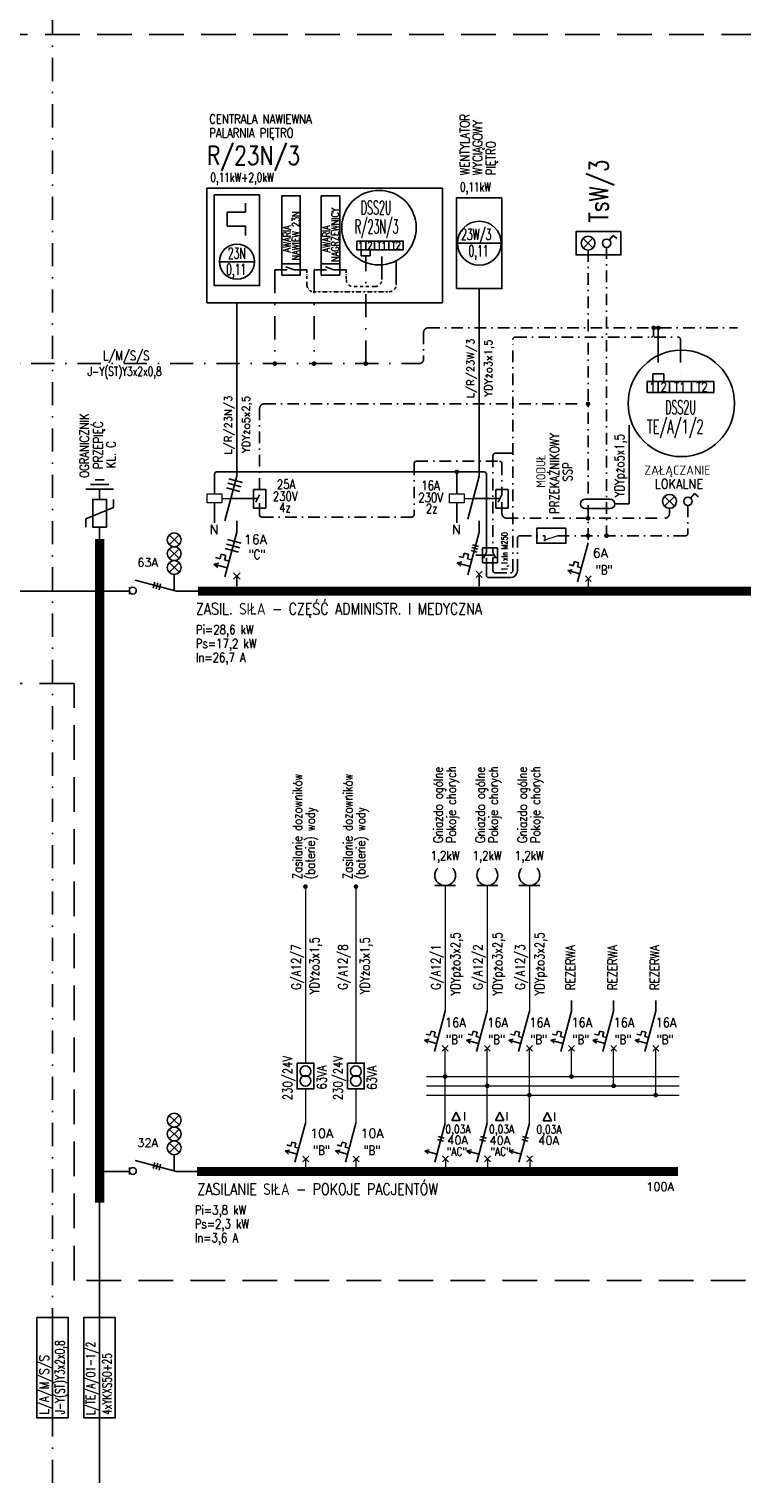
# Model space of a CAD drawing. Header units: inches. Extents: x -145354 to -97635, y 38777 to 78670.
# Tile 227 of 231: x -117689 to -116147, y 63060 to 66202. Entities that reach past the tile are written whole.
import ezdxf

# ---------------------------------------------------------------- set-up
doc = ezdxf.new("R2010")
doc.units = ezdxf.units.IN
doc.header["$MEASUREMENT"] = 0
for name, pattern in [('DASHDOT2', [12.7, 6.35, -3.175, 0, -3.175]), ('DASHDOTX2', [2, 1, -0.5, 0, -0.5]), ('HIDDEN', [0.375, 0.25, -0.125]), ('HIDDEN2', [0.1875, 0.125, -0.0625])]:
    doc.linetypes.add(name, pattern=pattern)
doc.layers.add('E-35', color=6, linetype='Continuous', lineweight=25)
for name, color, linetype in [('E35', 6, 'Continuous'), ('E50', 3, 'Continuous'), ('E_OPIS_MOCE', 6, 'Continuous')]:
    doc.layers.add(name, color=color, linetype=linetype)
doc.styles.add('ROMANS', font='romans', dxfattribs={"width": 0.85})

msp = doc.modelspace()

# ---------------------------------------------------------------- linework, layer by layer
at = {"layer": 'E-35', "ltscale": 25}
for p, q in [((-116970.34, 65724.84), (-116970.34, 65711.96)), ((-116951.14, 65724.84), (-116951.14, 65711.96)), ((-116970.34, 65711.96), (-116951.14, 65711.96)), ((-116340.15, 65440.62), (-116340.15, 65456.72)), ((-116340.15, 65456.72), (-116316.15, 65456.72)), ((-116316.15, 65440.62), (-116316.15, 65456.72))]:
    msp.add_line(p, q, dxfattribs=at)
at = {"layer": 'E-35', "linetype": 'DASHDOTX2', "ltscale": 0.3}
msp.add_line((-116910.07, 65634.45), (-117072.83, 65634.45), dxfattribs=at)
at = {"layer": 'E-35', "linetype": 'DASHDOTX2', "ltscale": 25}
for p, q in [((-116666.13, 65263.01), (-116666.13, 65195.7)), ((-117190.15, 65152.17), (-117190.15, 65180.61))]:
    msp.add_line(p, q, dxfattribs=at)
at = {"layer": 'E-35'}
for centre, radius in [((-116932.04, 65772.99), 80.55), ((-116278.31, 65393.04), 115.06)]:
    msp.add_circle(centre, radius, dxfattribs=at)
at = {"layer": 'E35', "linetype": 'HIDDEN', "ltscale": 300}
for p, q in [((-119679.28, 66190.75), (-113552.17, 66190.75)), ((-117591.51, 64787.55), (-119679.28, 64787.55)), ((-117591.51, 63497.42), (-117591.51, 64787.55)), ((-113552.17, 63497.42), (-117591.51, 63497.42))]:
    msp.add_line(p, q, dxfattribs=at)
at = {"layer": 'E35', "ltscale": 0.25}
for p, q in [((-117220.6, 65806.16), (-117220.6, 65826.16)), ((-117260.6, 65776.16), (-117260.6, 65806.16)), ((-117260.6, 65806.16), (-117220.6, 65806.16)), ((-117220.6, 65776.16), (-117260.6, 65776.16)), ((-117220.6, 65776.16), (-117220.6, 65756.16)), ((-116762.62, 65739.41), (-116667.7, 65739.41)), ((-117277.14, 65699.38), (-117201.21, 65699.38))]:
    msp.add_line(p, q, dxfattribs=at)
at = {"layer": 'E35'}
for p, q in [((-116490.73, 65749.83), (-116469.2, 65728.98)), ((-116490.56, 65728.81), (-116469.37, 65750)), ((-117114.97, 65681.7), (-117133.21, 65688.21)), ((-117029.83, 65681.7), (-117048.08, 65688.21)), ((-117130.39, 65681.7), (-117157.53, 65681.7)), ((-117087.83, 65681.7), (-117114.97, 65681.7)), ((-117045.26, 65681.7), (-117072.4, 65681.7)), ((-117002.69, 65681.7), (-117029.83, 65681.7)), ((-117556.08, 65217.84), (-117516.08, 65217.84)), ((-117546.08, 65227.84), (-117526.08, 65227.84)), ((-117230.13, 65212.68), (-117259.11, 65220.45)), ((-117227.54, 65222.34), (-117256.52, 65230.11)), ((-117566.16, 65207.84), (-117506.16, 65207.84)), ((-117536.16, 65185.63), (-117536.16, 65207.84)), ((-117506.08, 65185.63), (-117506.08, 65167.84)), ((-117232.72, 65203.02), (-117261.69, 65210.79)), ((-117252.38, 65187.59), (-117194.09, 65187.59)), ((-116728.36, 65187.59), (-116670.08, 65187.59)), ((-116314.76, 65191.86), (-116293.24, 65171.01)), ((-116314.59, 65170.84), (-116293.4, 65192.03)), ((-117566.24, 65143.43), (-117506.08, 65167.84)), ((-117566.24, 65125.63), (-117566.24, 65143.43)), ((-117536.16, 65099.84), (-117536.16, 65125.63)), ((-117385.59, 65108.68), (-117364.07, 65087.82)), ((-117385.43, 65087.66), (-117364.24, 65108.85)), ((-117232.97, 65081.25), (-117261.95, 65089.02)), ((-117230.38, 65090.91), (-117259.36, 65098.68)), ((-116729.75, 65087.52), (-116716.78, 65084.05)), ((-117385.59, 65078.81), (-117364.07, 65057.95)), ((-117385.43, 65057.79), (-117364.24, 65078.98)), ((-117285.24, 65060.03), (-117275.58, 65057.44)), ((-117275.58, 65057.44), (-117272.99, 65067.1)), ((-117272.99, 65067.1), (-117263.34, 65064.51)), ((-117272.99, 65067.1), (-117263.34, 65064.51)), ((-117263.34, 65064.51), (-117265.92, 65054.85)), ((-117265.92, 65054.85), (-117256.26, 65052.26)), ((-117235.56, 65071.59), (-117264.53, 65079.36)), ((-116759.39, 65062.23), (-116750.12, 65059.74)), ((-116750.12, 65059.74), (-116747.64, 65069.02)), ((-116747.64, 65069.02), (-116738.36, 65066.53)), ((-116747.64, 65069.02), (-116738.36, 65066.53)), ((-116738.36, 65066.53), (-116740.85, 65057.26)), ((-116740.85, 65057.26), (-116731.57, 65054.77)), ((-116733.07, 65075.13), (-116720.1, 65071.66)), ((-116731.41, 65081.33), (-116718.44, 65077.85)), ((-116722.76, 65065.24), (-116682.44, 65065.24)), ((-117385.59, 65048.94), (-117364.07, 65028.09)), ((-117385.43, 65027.92), (-117364.24, 65049.11)), ((-117374.83, 64988.56), (-117374.83, 65023.53)), ((-117289.12, 65045.54), (-117278.17, 65047.78)), ((-117289.12, 65045.54), (-117280.76, 65038.12)), ((-117260.15, 65037.77), (-117289.12, 65045.54)), ((-117246.51, 65012.98), (-117232.37, 65027.12)), ((-117246.51, 65027.12), (-117232.37, 65012.98)), ((-116763.12, 65048.32), (-116752.6, 65050.47)), ((-116735.3, 65040.87), (-116763.12, 65048.32)), ((-116763.12, 65048.32), (-116755.09, 65041.2)), ((-116722.21, 65030.64), (-116708.64, 65017.06)), ((-116722.21, 65017.06), (-116708.64, 65030.64)), ((-116722.21, 65030.64), (-116708.64, 65017.06)), ((-116722.21, 65017.06), (-116708.64, 65030.64)), ((-116524.04, 65031.64), (-116514.19, 65033.65)), ((-116524.04, 65031.64), (-116516.52, 65024.96)), ((-116497.96, 65024.65), (-116524.04, 65031.64)), ((-116520.55, 65044.68), (-116511.86, 65042.35)), ((-116511.86, 65042.35), (-116509.53, 65051.04)), ((-116509.53, 65051.04), (-116500.83, 65048.71)), ((-116500.83, 65048.71), (-116503.16, 65040.02)), ((-116503.16, 65040.02), (-116494.47, 65037.69)), ((-117471.89, 64981.07), (-117471.89, 64996.06)), ((-117416.58, 65006.7), (-117420.05, 64993.73)), ((-117410.38, 65005.04), (-117413.86, 64992.07)), ((-117404.19, 65003.38), (-117407.66, 64990.41)), ((-116485.69, 65020.57), (-116472.97, 65007.85)), ((-116485.69, 65007.85), (-116472.97, 65020.57)), ((-116811.48, 64350.68), (-116766.48, 64350.68)), ((-116720.4, 64350.68), (-116675.4, 64350.68)), ((-116629.32, 64350.68), (-116584.32, 64350.68)), ((-116833.7, 64016.53), (-116823.84, 64018.54)), ((-116830.21, 64029.57), (-116821.51, 64027.24)), ((-116821.51, 64027.24), (-116819.18, 64035.93)), ((-116819.18, 64035.93), (-116810.49, 64033.6)), ((-116810.49, 64033.6), (-116812.82, 64024.91)), ((-116812.82, 64024.91), (-116804.13, 64022.58)), ((-116742.62, 64016.53), (-116732.76, 64018.54)), ((-116739.12, 64029.57), (-116730.43, 64027.24)), ((-116730.43, 64027.24), (-116728.1, 64035.93)), ((-116728.1, 64035.93), (-116719.41, 64033.6)), ((-116719.41, 64033.6), (-116721.74, 64024.91)), ((-116721.74, 64024.91), (-116713.04, 64022.58)), ((-116651.54, 64016.53), (-116641.68, 64018.54)), ((-116648.04, 64029.57), (-116639.35, 64027.24)), ((-116639.35, 64027.24), (-116637.02, 64035.93)), ((-116637.02, 64035.93), (-116628.33, 64033.6)), ((-116628.33, 64033.6), (-116630.66, 64024.91)), ((-116630.66, 64024.91), (-116621.96, 64022.58)), ((-116560.46, 64016.53), (-116550.6, 64018.54)), ((-116556.96, 64029.57), (-116548.27, 64027.24)), ((-116548.27, 64027.24), (-116545.94, 64035.93)), ((-116545.94, 64035.93), (-116537.25, 64033.6)), ((-116537.25, 64033.6), (-116539.58, 64024.91)), ((-116539.58, 64024.91), (-116530.88, 64022.58)), ((-116469.38, 64016.53), (-116459.52, 64018.54)), ((-116465.88, 64029.57), (-116457.19, 64027.24)), ((-116457.19, 64027.24), (-116454.86, 64035.93)), ((-116454.86, 64035.93), (-116446.17, 64033.6)), ((-116446.17, 64033.6), (-116448.5, 64024.91)), ((-116448.5, 64024.91), (-116439.8, 64022.58)), ((-116378.3, 64016.53), (-116368.44, 64018.54)), ((-116374.8, 64029.57), (-116366.11, 64027.24)), ((-116366.11, 64027.24), (-116363.78, 64035.93)), ((-116363.78, 64035.93), (-116355.09, 64033.6)), ((-116355.09, 64033.6), (-116357.42, 64024.91)), ((-116357.42, 64024.91), (-116348.72, 64022.58)), ((-116833.7, 64016.53), (-116826.17, 64009.85)), ((-116807.62, 64009.54), (-116833.7, 64016.53)), ((-116795.35, 64005.46), (-116782.62, 63992.73)), ((-116795.35, 63992.73), (-116782.62, 64005.46)), ((-116742.62, 64016.53), (-116735.09, 64009.85)), ((-116716.54, 64009.54), (-116742.62, 64016.53)), ((-116704.27, 64005.46), (-116691.54, 63992.73)), ((-116704.27, 63992.73), (-116691.54, 64005.46)), ((-116651.54, 64016.53), (-116644.01, 64009.85)), ((-116625.46, 64009.54), (-116651.54, 64016.53)), ((-116613.19, 64005.46), (-116600.46, 63992.73)), ((-116613.19, 63992.73), (-116600.46, 64005.46)), ((-116560.46, 64016.53), (-116552.93, 64009.85)), ((-116534.38, 64009.54), (-116560.46, 64016.53)), ((-116522.11, 64005.46), (-116509.38, 63992.73)), ((-116522.11, 63992.73), (-116509.38, 64005.46)), ((-116469.38, 64016.53), (-116461.85, 64009.85)), ((-116443.3, 64009.54), (-116469.38, 64016.53)), ((-116431.03, 64005.46), (-116418.3, 63992.73)), ((-116431.03, 63992.73), (-116418.3, 64005.46)), ((-116378.3, 64016.53), (-116370.77, 64009.85)), ((-116352.22, 64009.54), (-116378.3, 64016.53)), ((-116339.94, 64005.46), (-116327.22, 63992.73)), ((-116339.94, 63992.73), (-116327.22, 64005.46)), ((-116765.24, 63860.87), (-116774.24, 63842.87)), ((-116756.24, 63842.87), (-116765.24, 63860.87)), ((-116670.88, 63860.87), (-116679.88, 63842.87)), ((-116661.88, 63842.87), (-116670.88, 63860.87)), ((-116568.38, 63860.48), (-116577.38, 63842.48)), ((-116559.38, 63842.48), (-116568.38, 63860.48)), ((-117385.59, 63854.13), (-117364.07, 63833.27)), ((-117385.43, 63833.11), (-117364.24, 63854.3)), ((-116774.24, 63842.87), (-116756.24, 63842.87)), ((-116679.88, 63842.87), (-116661.88, 63842.87)), ((-116577.38, 63842.48), (-116559.38, 63842.48)), ((-117385.59, 63824.26), (-117364.07, 63803.41)), ((-117385.43, 63803.24), (-117364.24, 63824.43)), ((-116805.46, 63802.03), (-116792.49, 63798.56)), ((-116803.8, 63808.23), (-116790.83, 63804.75)), ((-116714.38, 63802.03), (-116701.41, 63798.56)), ((-116712.72, 63808.23), (-116699.75, 63804.75)), ((-116623.3, 63802.03), (-116610.33, 63798.56)), ((-116621.63, 63808.23), (-116608.67, 63804.75)), ((-117385.59, 63794.4), (-117364.07, 63773.54)), ((-117385.43, 63773.37), (-117364.24, 63794.56)), ((-117374.83, 63734.02), (-117374.83, 63768.98)), ((-117135.16, 63777.09), (-117125.3, 63779.11)), ((-117135.16, 63777.09), (-117127.63, 63770.41)), ((-117109.08, 63770.1), (-117135.16, 63777.09)), ((-117131.67, 63790.13), (-117122.97, 63787.8)), ((-117122.97, 63787.8), (-117120.64, 63796.49)), ((-117120.64, 63796.49), (-117111.95, 63794.16)), ((-117111.95, 63794.16), (-117114.28, 63785.47)), ((-117114.28, 63785.47), (-117105.59, 63783.14)), ((-117096.81, 63766.03), (-117084.08, 63753.3)), ((-117096.81, 63753.3), (-117084.08, 63766.03)), ((-117026.13, 63777.09), (-117016.27, 63779.11)), ((-117026.13, 63777.09), (-117018.6, 63770.41)), ((-117000.05, 63770.1), (-117026.13, 63777.09)), ((-117022.63, 63790.13), (-117013.94, 63787.8)), ((-117013.94, 63787.8), (-117011.61, 63796.49)), ((-117011.61, 63796.49), (-117002.92, 63794.16)), ((-117002.92, 63794.16), (-117005.25, 63785.47)), ((-117005.25, 63785.47), (-116996.55, 63783.14)), ((-116987.78, 63766.03), (-116975.05, 63753.3)), ((-116987.78, 63753.3), (-116975.05, 63766.03)), ((-116833.06, 63777.39), (-116823.21, 63779.41)), ((-116833.06, 63777.39), (-116825.54, 63770.72)), ((-116806.98, 63770.4), (-116833.06, 63777.39)), ((-116794.71, 63766.33), (-116781.99, 63753.6)), ((-116794.71, 63753.6), (-116781.99, 63766.33)), ((-116741.98, 63777.39), (-116732.13, 63779.41)), ((-116741.98, 63777.39), (-116734.45, 63770.72)), ((-116715.9, 63770.4), (-116741.98, 63777.39)), ((-116703.63, 63766.33), (-116690.9, 63753.6)), ((-116703.63, 63753.6), (-116690.9, 63766.33)), ((-116650.9, 63777.39), (-116641.04, 63779.41)), ((-116624.82, 63770.4), (-116650.9, 63777.39)), ((-116650.9, 63777.39), (-116643.37, 63770.72)), ((-116612.55, 63766.33), (-116599.82, 63753.6)), ((-116612.55, 63753.6), (-116599.82, 63766.33)), ((-117471.89, 63726.52), (-117471.89, 63741.51)), ((-117416.58, 63752.15), (-117420.05, 63739.19)), ((-117410.38, 63750.49), (-117413.86, 63737.53)), ((-117404.19, 63748.83), (-117407.66, 63735.87))]:
    msp.add_line(p, q, dxfattribs=at)
at = {"layer": 'E35', "linetype": 'Continuous', "ltscale": 100}
for p, q in [((-116434.09, 65746.21), (-116425.43, 65756.25)), ((-116417.44, 65749.36), (-116425.43, 65756.25)), ((-116390.9, 65345.86), (-116390.9, 65175.86)), ((-116680.59, 65285.2), (-116647.56, 65285.2)), ((-117282.75, 65245.2), (-116704.62, 65245.2)), ((-116763.73, 65197.32), (-116763.73, 65245.2)), ((-117287.75, 65197.32), (-117287.75, 65240.2)), ((-116486.28, 65185.86), (-116432.14, 65185.86)), ((-116258.12, 65188.24), (-116249.46, 65198.28)), ((-116241.47, 65191.39), (-116249.46, 65198.28)), ((-117287.75, 65177.86), (-117287.75, 65134.97)), ((-116763.73, 65177.86), (-116763.73, 65134.97)), ((-116486.28, 65165.86), (-116432.14, 65165.86)), ((-116390.9, 65175.86), (-116422.14, 65175.86)), ((-116694.62, 65016.66), (-116647.56, 65016.66))]:
    msp.add_line(p, q, dxfattribs=at)
at = {"layer": 'E35', "color": 3}
for p, q in [((-117239.44, 65235.89), (-117265.32, 65139.29)), ((-116715.42, 65235.89), (-116740.27, 65143.16)), ((-117239.44, 65115.05), (-117265.32, 65018.46)), ((-116715.42, 65115.05), (-116740.27, 65022.32)), ((-116479.97, 65091.82), (-116502.62, 65007.26)), ((-117369.77, 64987.21), (-117459.4, 65011.22)), ((-116788.98, 64079.08), (-116812.28, 63992.15)), ((-116697.9, 64079.08), (-116721.2, 63992.15)), ((-116606.82, 64079.08), (-116630.12, 63992.15)), ((-116515.74, 64079.08), (-116539.04, 63992.15)), ((-116424.66, 64079.08), (-116447.96, 63992.15)), ((-116333.58, 64079.08), (-116356.87, 63992.15)), ((-117091.08, 63837.28), (-117113.74, 63752.71)), ((-116982.05, 63837.28), (-117004.71, 63752.71)), ((-116788.98, 63837.58), (-116811.64, 63753.02)), ((-116697.9, 63837.58), (-116720.56, 63753.02)), ((-116606.82, 63837.58), (-116629.48, 63753.02)), ((-117369.77, 63732.66), (-117459.4, 63756.67))]:
    msp.add_line(p, q, dxfattribs=at)
at = {"layer": 'E35', "ltscale": 60}
for p, q in [((-116699.62, 65240.2), (-116699.62, 65071.73)), ((-117190.15, 65195.48), (-117198.15, 65179.48)), ((-116666.13, 65195.48), (-116674.13, 65179.48)), ((-116699.62, 65071.55), (-116706.02, 65058.75)), ((-116699.62, 65021.66), (-116699.62, 65058.93)), ((-116685.59, 65071.55), (-116679.19, 65058.75)), ((-116685.59, 65059.66), (-116677.01, 65059.66)), ((-116685.59, 65031.66), (-116685.59, 65059.48))]:
    msp.add_line(p, q, dxfattribs=at)
at = {"layer": 'E35', "linetype": 'Continuous', "lineweight": 0}
for p, q in [((-117271.75, 65187.59), (-117252.38, 65187.59)), ((-116747.74, 65187.59), (-116728.36, 65187.59)), ((-116545.51, 65107.17), (-116576.27, 65097.03)), ((-116573.36, 65107.17), (-116573.36, 65094.99)), ((-116829.4, 63937.96), (-116283.14, 63937.96)), ((-116829.4, 63917.96), (-116283.14, 63917.96)), ((-116829.4, 63897.96), (-116283.14, 63897.96)), ((-116788.35, 63759.97), (-116788.35, 63732.66)), ((-116697.27, 63759.97), (-116697.27, 63732.66)), ((-116606.19, 63759.97), (-116606.19, 63732.66))]:
    msp.add_line(p, q, dxfattribs=at)
at = {"layer": 'E35'}
for points in [[(-117304.3, 65858.29), (-116794.87, 65858.29), (-116794.87, 65610.57), (-117304.3, 65610.57)], [(-117142.04, 65670.52), (-117142.04, 65841.97), (-117102.19, 65841.97), (-117102.19, 65670.52)], [(-117056.91, 65670.52), (-117056.91, 65841.97), (-117017.06, 65841.97), (-117017.06, 65670.52)], [(-116979.93, 65744.04), (-116960.73, 65744.04), (-116960.73, 65724.84), (-116979.93, 65724.84)], [(-116960.73, 65744.04), (-116941.53, 65744.04), (-116941.53, 65724.84), (-116960.73, 65724.84)], [(-116941.53, 65744.04), (-116910.56, 65744.04), (-116910.56, 65724.84), (-116941.53, 65724.84)], [(-116910.56, 65744.04), (-116879.58, 65744.04), (-116879.58, 65724.84), (-116910.56, 65724.84)], [(-117102.19, 65694.8), (-117142.04, 65694.8), (-117142.04, 65670.52), (-117102.19, 65670.52)], [(-117017.06, 65694.8), (-117056.91, 65694.8), (-117056.91, 65670.52), (-117017.06, 65670.52)], [(-116352.15, 65416.62), (-116328.15, 65416.62), (-116328.15, 65440.62), (-116352.15, 65440.62)], [(-116328.15, 65416.62), (-116304.15, 65416.62), (-116304.15, 65440.62), (-116328.15, 65440.62)], [(-116304.15, 65416.62), (-116256.15, 65416.62), (-116256.15, 65440.62), (-116304.15, 65440.62)], [(-116256.15, 65416.62), (-116208.15, 65416.62), (-116208.15, 65440.62), (-116256.15, 65440.62)], [(-117521.16, 65125.63), (-117551.16, 65125.63), (-117551.16, 65185.63), (-117521.16, 65185.63)]]:
    msp.add_lwpolyline(points, close=True, dxfattribs=at)
at = {"layer": 'E35', "ltscale": 0.25}
for points in [[(-117288.48, 65647.66), (-117288.48, 65843.82), (-117190.4, 65843.82), (-117190.4, 65647.66)], [(-116764.47, 65641.32), (-116764.47, 65837.48), (-116666.38, 65837.48), (-116666.38, 65641.32)]]:
    msp.add_lwpolyline(points, close=True, dxfattribs=at)
at = {"layer": 'E35', "linetype": 'Continuous', "ltscale": 100}
msp.add_lwpolyline([(-116408.84, 65764.69), (-116408.84, 65714.12), (-116505.71, 65714.12), (-116505.71, 65764.69)], close=True, dxfattribs=at)
at = {"layer": 'E35', "const_width": 5}
for points in [[(-117160.03, 65479.09, 1), (-117155.03, 65479.09, 1)], [(-117074.9, 65479.09, 1), (-117069.9, 65479.09, 1)], [(-116963.24, 65479.09, 1), (-116958.24, 65479.09, 1)]]:
    msp.add_lwpolyline(points, format="xyb", close=True, dxfattribs=at)
at = {"layer": 'E35', "linetype": 'Continuous', "ltscale": 100, "const_width": 5}
for points in [[(-116482.47, 65392.14, 1), (-116477.47, 65392.14, 1)], [(-116766.23, 65245.2, 1), (-116761.23, 65245.2, 1)], [(-116482.47, 65144.89, 1), (-116477.47, 65144.89, 1)], [(-116482.47, 65107.17, 1), (-116477.47, 65107.17, 1)], [(-116442.47, 65107.17, 1), (-116437.47, 65107.17, 1)]]:
    msp.add_lwpolyline(points, format="xyb", close=True, dxfattribs=at)
at = {"layer": 'E35', "linetype": 'Continuous', "lineweight": 0}
for points in [[(-117271.75, 65177.86), (-117303.75, 65177.86), (-117303.75, 65197.32), (-117271.75, 65197.32)], [(-116747.74, 65177.86), (-116779.73, 65177.86), (-116779.73, 65197.32), (-116747.74, 65197.32)]]:
    msp.add_lwpolyline(points, close=True, dxfattribs=at)
at = {"layer": 'E35', "ltscale": 60}
for points in [[(-117176.95, 65206.95), (-117203.3, 65206.95), (-117203.3, 65166.95), (-117176.95, 65166.95)], [(-116652.93, 65206.95), (-116679.28, 65206.95), (-116679.28, 65166.95), (-116652.93, 65166.95)], [(-116527.83, 65123.38), (-116591.09, 65123.38), (-116591.09, 65090.96), (-116527.83, 65090.96)], [(-116708.01, 65080.73), (-116675.93, 65080.73), (-116675.93, 65048.73), (-116708.01, 65048.73)]]:
    msp.add_lwpolyline(points, close=True, dxfattribs=at)
at = {"layer": 'E35', "ltscale": 0.5}
for points in [[(-117109.03, 63967.05), (-117073.13, 63967.05), (-117073.13, 63911.11), (-117109.03, 63911.11)], [(-117000, 63967.05), (-116964.1, 63967.05), (-116964.1, 63911.11), (-117000, 63911.11)]]:
    msp.add_lwpolyline(points, close=True, dxfattribs=at)
at = {"layer": 'E35', "linetype": 'Continuous'}
for points in [[(-117637.88, 63200.11), (-117671.78, 63200.11), (-117671.78, 63417.02), (-117637.88, 63417.02)], [(-117603.97, 63200.11), (-117637.88, 63200.11), (-117637.88, 63417.02), (-117603.97, 63417.02)], [(-117570.06, 63417.02), (-117536.16, 63417.02), (-117536.16, 63200.11), (-117570.06, 63200.11)], [(-117536.16, 63417.02), (-117502.25, 63417.02), (-117502.25, 63200.11), (-117536.16, 63200.11)]]:
    msp.add_lwpolyline(points, close=True, dxfattribs=at)
at = {"layer": 'E35', "ltscale": 0.25}
for centre, radius in [((-116715.16, 65739.41), 47.46), ((-117239.18, 65699.38), 37.97)]:
    msp.add_circle(centre, radius, dxfattribs=at)
at = {"layer": 'E35'}
for centre, radius in [((-116479.97, 65739.41), 14.98), ((-116439.97, 65739.41), 8.99), ((-116304, 65181.44), 14.98), ((-116264, 65181.44), 8.99), ((-117374.83, 65098.25), 14.98), ((-117374.83, 65068.38), 14.98), ((-117374.83, 65038.51), 14.98), ((-117464.4, 64988.56), 7.49), ((-117374.83, 63843.7), 14.98), ((-117374.83, 63813.84), 14.98), ((-117374.83, 63783.97), 14.98), ((-117464.4, 63734.02), 7.49)]:
    msp.add_circle(centre, radius, dxfattribs=at)
at = {"layer": 'E35', "ltscale": 0.5}
for centre in [(-117091.08, 63949.39), (-116982.05, 63949.39), (-117091.08, 63928.77), (-116982.05, 63928.77)]:
    msp.add_circle(centre, 11.61, dxfattribs=at)
at = {"layer": 'E35', "linetype": 'Continuous', "ltscale": 60}
for centre, start, end in [((-116680.59, 65280.2), 90, 180), ((-116704.62, 65240.2), 0, 90)]:
    msp.add_arc(centre, 5, start, end, dxfattribs=at)
at = {"layer": 'E35', "linetype": 'Continuous', "ltscale": 100}
for centre, radius, start, end in [((-116647.56, 65290.2), 5, 270, 0), ((-117282.75, 65240.2), 5, 90, 180), ((-116851.33, 65263.01), 5, 90, 180), ((-116486.28, 65175.86), 10, 90, 270), ((-116432.14, 65175.86), 10, 270, 90), ((-117185.15, 65152.17), 5, 180, 270), ((-116680.59, 65031.66), 5, 180, 270), ((-116694.62, 65021.66), 5, 180, 270)]:
    msp.add_arc(centre, radius, start, end, dxfattribs=at)
at = {"layer": 'E35', "linetype": 'Continuous', "ltscale": 25}
msp.add_arc((-116671.13, 65263.01), 5, 0, 90, dxfattribs=at)
at = {"layer": 'E35', "linetype": 'Continuous', "ltscale": 50}
for radius in [5, 15]:
    msp.add_arc((-116647.56, 65031.66), radius, 270, 0, dxfattribs=at)
at = {"layer": 'E35'}
for centre in [(-116788.98, 64373.18), (-116697.9, 64373.18), (-116606.82, 64373.18)]:
    msp.add_arc(centre, 22.5, 136.04622, 43.95378, dxfattribs=at)
at = {"layer": 'E50', "color": 6, "linetype": 'DASHDOTX2', "ltscale": 50}
for p, q in [((-117637.88, 66440.19), (-117637.88, 63417.02)), ((-116926.04, 65660.63), (-116926.04, 65724.84)), ((-116895.07, 65649.45), (-116895.07, 65724.84)), ((-116960.74, 65479.09), (-116960.74, 65711.96)), ((-117157.53, 65681.7), (-117157.53, 65479.09)), ((-117072.4, 65681.7), (-117072.4, 65479.09)), ((-116280.15, 65531.5), (-116280.15, 65440.62)), ((-119485.77, 65479.09), (-116845.51, 65479.09)), ((-117637.88, 63059.56), (-117637.88, 63200.11))]:
    msp.add_line(p, q, dxfattribs=at)
at = {"layer": 'E50', "color": 6, "linetype": 'DASHDOTX2', "ltscale": 25}
for p, q in [((-116479.97, 65724.42), (-116479.97, 65091.82)), ((-116439.97, 65730.41), (-116439.97, 65107.17)), ((-116835.51, 65546.5), (-116835.51, 65489.09)), ((-116825.51, 65556.5), (-116156.83, 65556.5)), ((-116642.56, 65031.66), (-116642.56, 65531.5)), ((-116637.56, 65536.5), (-116285.15, 65536.5)), ((-117190.15, 65382.14), (-117190.15, 65195.7)), ((-117180.15, 65392.14), (-116479.97, 65392.14)), ((-116685.59, 65280.2), (-116685.59, 65071.55)), ((-116856.33, 65263.01), (-116856.33, 65152.17)), ((-116851.33, 65268.01), (-116671.13, 65268.01)), ((-116666.13, 65154.89), (-116666.13, 65180.61)), ((-116304, 65166.45), (-116304, 65154.89)), ((-116264, 65172.44), (-116264, 65112.17)), ((-117185.15, 65147.17), (-116861.33, 65147.17)), ((-116656.13, 65144.89), (-116314, 65144.89)), ((-116632.56, 65031.66), (-116632.56, 65102.17)), ((-116627.56, 65107.17), (-116573.36, 65107.17)), ((-116545.51, 65107.17), (-116269, 65107.17)), ((-116680.59, 65026.66), (-116647.56, 65026.66))]:
    msp.add_line(p, q, dxfattribs=at)
at = {"layer": 'E50', "color": 6, "linetype": 'DASHDOT2'}
for p, q in [((-117087.83, 65681.7), (-117087.83, 65649.45)), ((-117002.69, 65681.7), (-117002.69, 65660.63)), ((-116941.04, 65645.63), (-116987.69, 65645.63))]:
    msp.add_line(p, q, dxfattribs=at)
at = {"layer": 'E50'}
for p, q in [((-116715.42, 65235.89), (-116715.42, 65641.32)), ((-117239.44, 65235.89), (-117239.44, 65610.57)), ((-117239.44, 65115.05), (-117239.44, 65139.29)), ((-116715.42, 65115.05), (-116715.42, 65139.29)), ((-116715.42, 64997.69), (-116715.42, 65023.85)), ((-116715.42, 65023.85), (-116715.42, 64997.69)), ((-117239.44, 65020.05), (-117239.44, 64997.69)), ((-117471.89, 64987.21), (-117800.48, 64987.21)), ((-117536.16, 64987.21), (-117536.16, 63417.02)), ((-116596.26, 64987.21), (-117369.77, 64987.21)), ((-117471.89, 63732.66), (-117536.16, 63732.66)), ((-117271.68, 63732.66), (-117369.77, 63732.66)), ((-117536.16, 63596.95), (-117536.16, 63525.82)), ((-117536.16, 63200.11), (-117536.16, 63059.56))]:
    msp.add_line(p, q, dxfattribs=at)
at = {"layer": 'E50', "color": 6, "linetype": 'DASHDOTX2', "ltscale": 75}
for p, q in [((-116338.15, 65556.5), (-116338.15, 65541.5)), ((-116328.15, 65556.5), (-116328.15, 65456.72))]:
    msp.add_line(p, q, dxfattribs=at)
at = {"layer": 'E50', "linetype": 'Continuous', "lineweight": 0}
for p, q in [((-116479.33, 64987.21), (-116479.33, 65014.21)), ((-117091.08, 64348.6), (-117091.08, 63967.05)), ((-116982.05, 64348.6), (-116982.05, 63967.05)), ((-116788.98, 64350.68), (-116788.98, 64079.08)), ((-116697.9, 64350.68), (-116697.9, 64079.08)), ((-116606.82, 64350.68), (-116606.82, 64079.08)), ((-116788.98, 63937.96), (-116788.98, 63999.1)), ((-116697.9, 63937.96), (-116697.9, 63999.1)), ((-116606.82, 63897.96), (-116606.82, 63999.1)), ((-116515.74, 63937.96), (-116515.74, 63999.1)), ((-116424.66, 63917.96), (-116424.66, 63999.1)), ((-116333.58, 63897.96), (-116333.58, 63999.1)), ((-116788.98, 63837.58), (-116788.98, 63938.24)), ((-116697.9, 63837.58), (-116697.9, 63937.96)), ((-117091.08, 63911.11), (-117091.08, 63837.28)), ((-116982.05, 63911.11), (-116982.05, 63837.28)), ((-116606.82, 63837.58), (-116606.82, 63898.24)), ((-117090.45, 63732.66), (-117090.45, 63759.66)), ((-116981.41, 63732.66), (-116981.41, 63759.66))]:
    msp.add_line(p, q, dxfattribs=at)
at = {"layer": 'E50', "color": 6}
for p, q in [((-116515.74, 64079.08), (-116515.74, 64102.28)), ((-116424.66, 64079.08), (-116424.66, 64102.28)), ((-116333.58, 64079.08), (-116333.58, 64102.28))]:
    msp.add_line(p, q, dxfattribs=at)
at = {"layer": 'E50', "linetype": 'Continuous', "const_width": 5}
for points in [[(-116340.65, 65556.5, 1), (-116335.65, 65556.5, 1)], [(-116330.65, 65556.5, 1), (-116325.65, 65556.5, 1)], [(-117093.58, 64348.6, 1), (-117088.58, 64348.6, 1)], [(-116984.55, 64348.6, 1), (-116979.55, 64348.6, 1)], [(-116791.48, 63937.96, 1), (-116786.48, 63937.96, 1)], [(-116700.4, 63917.96, 1), (-116695.4, 63917.96, 1)], [(-116518.24, 63937.96, 1), (-116513.24, 63937.96, 1)], [(-116427.16, 63917.96, 1), (-116422.16, 63917.96, 1)], [(-116609.32, 63897.96, 1), (-116604.32, 63897.96, 1)], [(-116336.08, 63897.96, 1), (-116331.08, 63897.96, 1)]]:
    msp.add_lwpolyline(points, format="xyb", close=True, dxfattribs=at)
at = {"layer": 'E50', "ltscale": 60, "const_width": 20}
for points in [[(-117536.16, 65099.84), (-117536.16, 63665.35)], [(-117323.17, 64987.21), (-113573.45, 64987.21)], [(-117325.67, 63732.66), (-116285.13, 63732.66)]]:
    msp.add_lwpolyline(points, dxfattribs=at)
at = {"layer": 'E50'}
for points, const_width in [([(-117531.16, 64987.21, -1), (-117541.16, 64987.21, -1)], 10), ([(-117318.4, 64988.56, 1), (-117313.4, 64988.56, 1)], 5)]:
    msp.add_lwpolyline(points, format="xyb", close=True, dxfattribs=dict(at, const_width=const_width))
at = {"layer": 'E50', "color": 6, "linetype": 'DASHDOT2'}
for centre, start, end in [((-116987.69, 65660.63), 180, 270), ((-116941.04, 65660.63), 270, 360), ((-117072.83, 65649.45), 180, 270), ((-116910.07, 65649.45), 270, 360)]:
    msp.add_arc(centre, 15, start, end, dxfattribs=at)
at = {"layer": 'E50', "color": 6, "linetype": 'DASHDOTX2', "ltscale": 25}
for centre, radius, start, end in [((-116825.51, 65546.5), 10, 90, 180), ((-116637.56, 65531.5), 5, 90, 180), ((-116343.15, 65541.5), 5, 270, 0), ((-117180.15, 65382.14), 10, 90, 180), ((-116861.33, 65152.17), 5, 270, 0), ((-116656.13, 65154.89), 10, 180, 270), ((-116314, 65154.89), 10, 270, 0), ((-116627.56, 65102.17), 5, 90, 180), ((-116269, 65112.17), 5, 270, 0)]:
    msp.add_arc(centre, radius, start, end, dxfattribs=at)
at = {"layer": 'E50', "color": 6, "linetype": 'DASHDOTX2', "ltscale": 50}
for centre, radius, start, end in [((-116285.15, 65531.5), 5, 0, 90), ((-116845.51, 65489.09), 10, 270, 360)]:
    msp.add_arc(centre, radius, start, end, dxfattribs=at)

# ---------------------------------------------------------------- texts
at = {"layer": 'E35', "color": 2, "style": 'ROMANS', "width": 0.8}
for s, p in [('CENTRALA NAWIEWNA', (-117299.09, 65997.89)), ('PALARNIA PIĘTRO', (-117299.09, 65967.76))]:
    msp.add_text(s, height=20, dxfattribs=at).set_placement(p)
for s, p in [('WENTYLATOR', (-116736.68, 65886.4)), ('WYCIĄGOWY', (-116709.02, 65886.4)), ('PIĘTRO', (-116680.2, 65886.4)), ('Zasilanie dozowników', (-117098.39, 64364.86)), ('Zasilanie dozowników', (-116989.36, 64364.86)), ('Gniazdo ogólne', (-116794.37, 64442.94)), ('Pokoje chorych', (-116765.91, 64442.94)), ('Gniazdo ogólne', (-116703.29, 64442.94)), ('Pokoje chorych', (-116674.83, 64442.94)), ('Gniazdo ogólne', (-116612.21, 64442.94)), ('Pokoje chorych', (-116583.75, 64442.94)), ('(baterie) wody', (-117070.66, 64364.86)), ('(baterie) wody', (-116961.63, 64364.86))]:
    msp.add_text(s, height=20, rotation=90, dxfattribs=at).set_placement(p)
at = {"layer": 'E35', "color": 3, "style": 'ROMANS', "width": 0.8}
for s, height, p in [('R/23N/3', 40, (-117304.19, 65909.05)), ('ZASIL. SIŁA - CZĘŚĆ ADMINISTR. I MEDYCZNA', 25, (-117328.03, 64936.63)), ('ZASILANIE SIŁA - POKOJE PACJENTÓW', 25, (-117324.82, 63682.08))]:
    msp.add_text(s, height=height, dxfattribs=at).set_placement(p)
at = {"layer": 'E35', "style": 'ROMANS'}
for s, height, width, p in [('0,11kW+2,0kW', 20, 0.7, (-117296.64, 65871.78)), ('0,11kW', 20, 0.7, (-116756.8, 65850.97)), ('23W/3', 24, 0.6, (-116754.44, 65746.42)), ('23N', 24, 0.6, (-117258.79, 65705.57)), ('1', 16, 0.8, (-116977.49, 65726.55)), ('2', 16, 0.8, (-116956.95, 65726.55)), ('T1', 16, 0.8, (-116935.81, 65726.55)), ('T2', 16, 0.8, (-116904.84, 65726.55)), ('0,11', 24, 0.6, (-116738.52, 65710.88)), ('0,11', 24, 0.6, (-117262.54, 65670.85)), ('L/M/S/S', 20, 0.8, (-117528.99, 65486.54)), ('J-Y(ST)Y3x2x0,8', 20, 0.7, (-117561.93, 65452.4)), ('1', 20, 0.8, (-116347.42, 65418.49)), ('2', 20, 0.8, (-116323.42, 65418.49)), ('T1', 20, 0.8, (-116293.89, 65418.49)), ('T2', 20, 0.8, (-116245.89, 65418.49)), ('ZAŁĄCZANIE', 20, 0.9, (-116358.5, 65238.77)), ('25A', 20, 0.8, (-117152.86, 65208.43)), ('16A', 20, 0.8, (-116840.54, 65205.68)), ('LOKALNE', 20, 0.9, (-116336, 65209.25)), ('230V', 20, 0.8, (-117161.56, 65182.4)), ('230V', 20, 0.8, (-116847.06, 65179.66)), ('4z', 20, 0.8, (-117148.13, 65158)), ('2z', 20, 0.8, (-116830.7, 65155.98)), ('"C"', 20, 0.8, (-117213.98, 65056.64)), ('"B"', 20, 0.8, (-116463.53, 65023.18)), ('1,2kW', 20, 0.8, (-116820.63, 64405.44)), ('1,2kW', 20, 0.8, (-116729.55, 64405.44)), ('1,2kW', 20, 0.8, (-116638.47, 64405.44)), ('16A', 20, 0.9, (-116789.17, 64044.66)), ('16A', 20, 0.9, (-116698.09, 64044.66)), ('16A', 20, 0.9, (-116607.01, 64044.66)), ('16A', 20, 0.9, (-116515.93, 64044.66)), ('16A', 20, 0.9, (-116424.85, 64044.66)), ('16A', 20, 0.9, (-116333.76, 64044.66)), ('"B"', 20, 0.8, (-116787.12, 64008.07)), ('"B"', 20, 0.8, (-116696.04, 64008.07)), ('"B"', 20, 0.8, (-116604.96, 64008.07)), ('"B"', 20, 0.8, (-116513.88, 64008.07)), ('"B"', 20, 0.8, (-116422.8, 64008.07)), ('"B"', 20, 0.8, (-116331.72, 64008.07)), ('0,03A', 18, 0.8, (-116788.44, 63815.37)), ('0,03A', 18, 0.8, (-116694.08, 63815.37)), ('0,03A', 18, 0.8, (-116591.59, 63814.98)), ('"B"', 20, 0.8, (-117074.64, 63768.63)), ('"B"', 20, 0.8, (-116965.61, 63768.63)), ('"AC"', 18, 0.8, (-116785.41, 63766.96)), ('"AC"', 18, 0.8, (-116691.04, 63766.96))]:
    msp.add_text(s, height=height, dxfattribs=dict(at, width=width)).set_placement(p)
for s, height, width, p in [('NAGRZEWNICY', 16, 0.8, (-117018.93, 65699.17)), ('AWARIA', 16, 0.8, (-117123.01, 65719.72)), ('NAWIEW 23N', 16, 0.8, (-117104.07, 65702.48)), ('AWARIA', 16, 0.8, (-117037.88, 65719.72)), ('YDYpżo5x1,5', 20, 0.8, (-116401.92, 65190.58)), ('M250', 12.8, 0.8, (-116654.24, 65077.81)), ('1,1xIn', 12.8, 0.8, (-116654.24, 65030.8)), ('YDYżo3x1,5', 20, 0.8, (-117061.44, 64116.04)), ('YDYżo3x1,5', 20, 0.8, (-116952.41, 64116.04)), ('YDYpżo3x2,5', 20, 0.8, (-116756.88, 64113.31)), ('YDYpżo3x2,5', 20, 0.8, (-116665.8, 64113.31)), ('YDYpżo3x2,5', 20, 0.8, (-116574.72, 64113.31)), ('G/A12/7', 20, 0.8, (-117101.08, 64125.66)), ('G/A12/8', 20, 0.8, (-117000.17, 64125.66)), ('G/A12/1', 20, 0.8, (-116798.98, 64125.66)), ('G/A12/2', 20, 0.8, (-116707.9, 64125.66)), ('G/A12/3', 20, 0.8, (-116616.82, 64125.66)), ('REZERWA', 20, 0.8, (-116508.11, 64125)), ('REZERWA', 20, 0.8, (-116417.03, 64125)), ('REZERWA', 20, 0.8, (-116325.95, 64125)), ('230/24V', 20, 0.8, (-117119.73, 63886.92)), ('63VA', 20, 0.8, (-117045.83, 63910.15)), ('230/24V', 20, 0.8, (-117010.7, 63886.92)), ('63VA', 20, 0.8, (-116937.44, 63909.51)), ('J-Y(ST)Y3x2x0,8', 20, 0.7, (-117612.21, 63207.85)), ('L/TE/A/01-1/2', 20, 0.7, (-117545.58, 63206.26)), ('L/A/M/S/S', 20, 0.8, (-117646.12, 63207.85)), ('4xYKXS50+25', 20, 0.7, (-117510.16, 63206.99))]:
    msp.add_text(s, height=height, rotation=90, dxfattribs=dict(at, width=width)).set_placement(p)
at = {"layer": 'E35', "color": 7, "style": 'ROMANS'}
for s, width, p in [('DSS2U', 0.5, (-116971.45, 65801.31)), ('R/23N/3', 0.5, (-116984.4, 65760.35)), ('DSS2U', 0.5, (-116313.08, 65369.64)), ('TE/A/1/2', 0.6, (-116352.7, 65327.94))]:
    msp.add_text(s, height=30, dxfattribs=dict(at, width=width)).set_placement(p)
at = {"layer": 'E35', "style": 'ROMANS'}
for s, p in [('YDYżo3x1,5', (-116687.58, 65407.86)), ('L/R/23W/3', (-116725.94, 65404.39)), ('YDYżo5x2,5', (-117211.6, 65286.19)), ('L/R/23N/3', (-117249.96, 65282.71))]:
    msp.add_text(s, height=16, rotation=90, dxfattribs=at).set_placement(p)
at = {"layer": 'E35', "linetype": 'HIDDEN2', "style": 'ROMANS', "width": 0.8}
for s, p in [('OGRANICZNIK', (-117559.28, 65232.17)), ('PRZEPIĘĆ', (-117529.44, 65251.34)), ('KL. C', (-117501.56, 65253.02))]:
    msp.add_text(s, height=20, rotation=90, dxfattribs=at).set_placement(p)
at = {"layer": 'E35', "style": 'ROMANS'}
for s, height, p in [('N', 20, (-117298.42, 65110.44)), ('N', 20, (-116774.41, 65110.44)), ('16A', 20, (-117224.29, 65089.02)), ('63A', 18, (-117454.76, 65040.31)), ('6A', 20, (-116469.86, 65059.77)), ('I', 18, (-116750.21, 63842.87)), ('I', 18, (-116658.39, 63842.87)), ('I', 18, (-116555.9, 63842.48)), ('32A', 18, (-117454.76, 63785.77)), ('10A', 20, (-117080.97, 63805.23)), ('10A', 20, (-116971.94, 63805.23)), ('40A', 18, (-116784.61, 63791.6)), ('40A', 18, (-116693.17, 63791.21)), ('40A', 18, (-116587.75, 63791.21)), ('100A', 18, (-116354.32, 63691.15))]:
    msp.add_text(s, height=height, dxfattribs=at).set_placement(p)
at = {"layer": 'E50', "style": 'ROMANS', "width": 0.8}
msp.add_text('TsW/3', height=40, rotation=90, dxfattribs=at).set_placement((-116436.7, 65784.58))
at = {"layer": 'E_OPIS_MOCE', "style": 'ROMANS', "width": 0.8}
for s, p in [('PRZEKAŹNIKOWY', (-116542.47, 65154.46)), ('MODUŁ', (-116572.17, 65210.89)), ('SSP', (-116514.24, 65224.37))]:
    msp.add_text(s, height=20, rotation=90, dxfattribs=at).set_placement(p)
for s, p in [('Pi=28,6 kW', (-117328.14, 64894.03)), ('Ps=17,2 kW', (-117328.14, 64864.03)), ('In=26,7 A', (-117328.14, 64834.03)), ('Pi=3,8 kW', (-117330.49, 63639.48)), ('Ps=2,3 kW', (-117330.49, 63609.48)), ('In=3,6 A', (-117330.49, 63579.48))]:
    msp.add_text(s, height=20, dxfattribs=at).set_placement(p)

doc.saveas('drawing.dxf')
